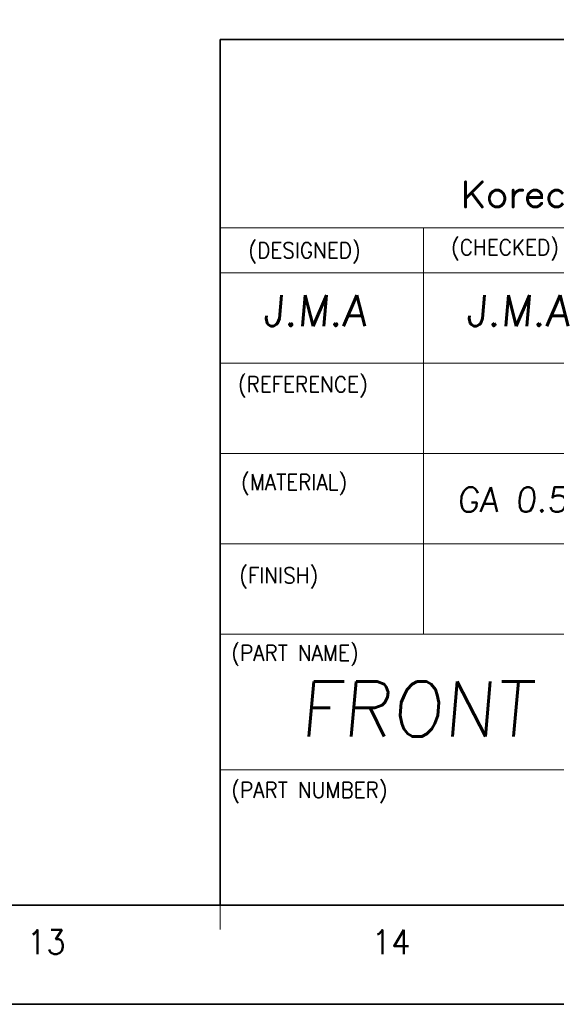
# Model space of a CAD drawing. Header units: millimetres. Extents: x 4065 to 8083, y -652 to 5416.
# Tile 81 of 256: x 7874 to 7952, y 187 to 330. Entities that reach past the tile are written whole.
import ezdxf
from ezdxf.enums import TextEntityAlignment as Align

# ---------------------------------------------------------------- set-up
doc = ezdxf.new("R2010")
doc.units = ezdxf.units.MM
doc.header["$LTSCALE"] = 0.8
doc.layers.get('0').update_dxf_attribs({"linetype": 'CONTINUOUS', "lineweight": 0})
doc.layers.add('2', color=3, linetype='CONTINUOUS', lineweight=0)
doc.styles.get("Standard").update_dxf_attribs({"font": 'romans.shx', "width": 0.8, "oblique": 5, "bigfont": 'whgtxt.shx'})

# ---------------------------------------------------------------- blocks, each defined once
blk = doc.blocks.new('SMOOTH_0$064516')
at = {"const_width": 0.0323}
blk.add_lwpolyline([(-0.016, 0, 1), (0.016, 0, 1)], format="xyb", close=True, dxfattribs=at)
blk = doc.blocks.new('logo')
at = {"color": 7, "const_width": 0.859}
for points in [[(-3519.27, 5311.97), (-3524.16, 5307.08)], [(-3524.16, 5311.97), (-3524.16, 5304.64)], [(-3522.42, 5308.82), (-3519.27, 5304.64)], [(-3515.43, 5309.53), (-3516.13, 5309.17), (-3516.83, 5308.48), (-3517.18, 5307.43), (-3517.18, 5306.74), (-3516.83, 5305.69), (-3516.13, 5304.99), (-3515.43, 5304.64), (-3514.39, 5304.64), (-3513.69, 5304.99), (-3513, 5305.69), (-3512.64, 5306.74), (-3512.64, 5307.43), (-3513, 5308.48), (-3513.69, 5309.17), (-3514.39, 5309.53), (-3515.43, 5309.53)], [(-3510.2, 5307.43), (-3509.85, 5308.48), (-3509.16, 5309.17), (-3508.46, 5309.53), (-3507.41, 5309.53)], [(-3510.2, 5309.53), (-3510.2, 5304.64)], [(-3506.01, 5307.43), (-3501.83, 5307.43), (-3501.83, 5308.13), (-3502.18, 5308.82), (-3502.53, 5309.17), (-3503.22, 5309.53), (-3504.27, 5309.53), (-3504.97, 5309.17), (-3505.67, 5308.48), (-3506.01, 5307.43), (-3506.01, 5306.74), (-3505.67, 5305.69), (-3504.97, 5304.99), (-3504.27, 5304.64), (-3503.22, 5304.64), (-3502.53, 5304.99), (-3501.83, 5305.69)], [(-3495.56, 5308.48), (-3496.25, 5309.17), (-3496.95, 5309.53), (-3497.99, 5309.53), (-3498.69, 5309.17), (-3499.39, 5308.48), (-3499.74, 5307.43), (-3499.74, 5306.74), (-3499.39, 5305.69), (-3498.69, 5304.99), (-3497.99, 5304.64), (-3496.95, 5304.64), (-3496.25, 5304.99), (-3495.56, 5305.69)]]:
    blk.add_lwpolyline(points, dxfattribs=at)
at = {"color": 7, "xscale": 13.31, "yscale": 13.31, "zscale": 13.31}
for p in [(-3524.16, 5311.97), (-3519.27, 5311.97), (-3522.42, 5308.82), (-3516.13, 5309.17), (-3515.43, 5309.53), (-3515.43, 5309.53), (-3514.39, 5309.53), (-3513.69, 5309.17), (-3510.2, 5309.53), (-3509.16, 5309.17), (-3508.46, 5309.53), (-3507.41, 5309.53), (-3504.97, 5309.17), (-3504.27, 5309.53), (-3503.22, 5309.53), (-3502.53, 5309.17), (-3502.18, 5308.82), (-3498.69, 5309.17), (-3497.99, 5309.53), (-3524.16, 5307.08), (-3517.18, 5307.43), (-3517.18, 5306.74), (-3516.83, 5308.48), (-3516.83, 5305.69), (-3513, 5308.48), (-3513, 5305.69), (-3512.64, 5307.43), (-3512.64, 5306.74), (-3510.2, 5307.43), (-3509.85, 5308.48), (-3506.01, 5307.43), (-3506.01, 5307.43), (-3506.01, 5306.74), (-3505.67, 5308.48), (-3505.67, 5305.69), (-3501.83, 5308.13), (-3501.83, 5307.43), (-3501.83, 5305.69), (-3499.74, 5307.43), (-3499.74, 5306.74), (-3499.39, 5308.48), (-3499.39, 5305.69), (-3524.16, 5304.64), (-3519.27, 5304.64), (-3516.13, 5304.99), (-3515.43, 5304.64), (-3514.39, 5304.64), (-3513.69, 5304.99), (-3510.2, 5304.64), (-3504.97, 5304.99), (-3504.27, 5304.64), (-3503.22, 5304.64), (-3502.53, 5304.99), (-3498.69, 5304.99), (-3497.99, 5304.64)]:
    blk.add_blockref('SMOOTH_0$064516', p, dxfattribs=at)

msp = doc.modelspace()

# ---------------------------------------------------------------- linework, layer by layer
at = {"color": 7, "linetype": 'Continuous', "lineweight": 35}
for p, q in [((7902.84, 327.069), (8054.179, 327.069)), ((7902.84, 200.953), (7902.84, 327.069)), ((7247.04, 200.953), (8054.179, 200.953))]:
    msp.add_line(p, q, dxfattribs=at)
at = {"color": 7, "linetype": 'Continuous'}
for p, q in [((7902.84, 299.652), (8054.179, 299.652)), ((7932.45, 240.433), (7932.45, 299.652)), ((7902.84, 293.073), (7991.669, 293.073)), ((7902.84, 279.913), (8054.179, 279.913)), ((7902.84, 266.753), (8026.923, 266.753)), ((7902.84, 253.593), (8054.179, 253.593)), ((7902.84, 240.433), (8054.179, 240.433)), ((7902.84, 220.693), (8054.179, 220.693)), ((7902.84, 197.426), (7902.84, 200.953)), ((7902.84, 200.953), (8054.179, 200.953)), ((7902.84, 200.953), (8054.179, 200.953)), ((7937.341, 200.953), (8054.179, 200.953))]:
    msp.add_line(p, q, dxfattribs=at)
at = {"color": 7, "linetype": 'Continuous', "lineweight": 35}
msp.add_lwpolyline([(7228.845, 780.523), (7228.845, 186.523), (8068.845, 186.523), (8068.845, 780.523)], close=True, dxfattribs=at)

# ---------------------------------------------------------------- block references
at = {"color": 3, "linetype": 'Continuous', "xscale": 0.4968601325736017, "yscale": 0.4968601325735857, "zscale": 0.4968601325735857}
msp.add_blockref('logo', (9689.61, -2332.978), dxfattribs=at)

# ---------------------------------------------------------------- texts
at = {"color": 7, "linetype": 'Continuous', "width": 0.933333}
for s, height, p in [('(DESIGNED)', 2.288, (7906.942, 297.506)), ('(CHECKED)', 2.288, (7936.478, 297.952)), ('(REFERENCE)', 2.28802, (7905.414, 277.99)), ('(MATERIAL)', 2.288, (7905.88, 263.729)), ('(FINISH)', 2.288, (7905.607, 250.149)), ('(PART NAME)', 2.28802, (7904.452, 238.859)), ('(PART NUMBER)', 2.28802, (7904.452, 218.892))]:
    msp.add_text(s, height=height, dxfattribs=at).set_placement(p, align=Align.TOP_LEFT)
for s, p in [('13', (7877.488, 195.593)), ('14', (7927.753, 195.593))]:
    msp.add_text(s, height=3.5277, dxfattribs=at).set_placement(p, align=Align.MIDDLE_CENTER)
at = {"layer": '2', "linetype": 'Continuous', "oblique": 5}
for s, height, p in [('J.M.A', 4.5075, (7909.043, 285.333)), ('J.M.A', 4.5075, (7938.653, 285.333)), ('GA 0.5T', 3.5994, (7937.356, 258.254)), ('FRONT TOP SPRING P2', 8, (7914.397, 225.532))]:
    msp.add_text(s, height=height, dxfattribs=at).set_placement(p)

doc.saveas('drawing.dxf')
